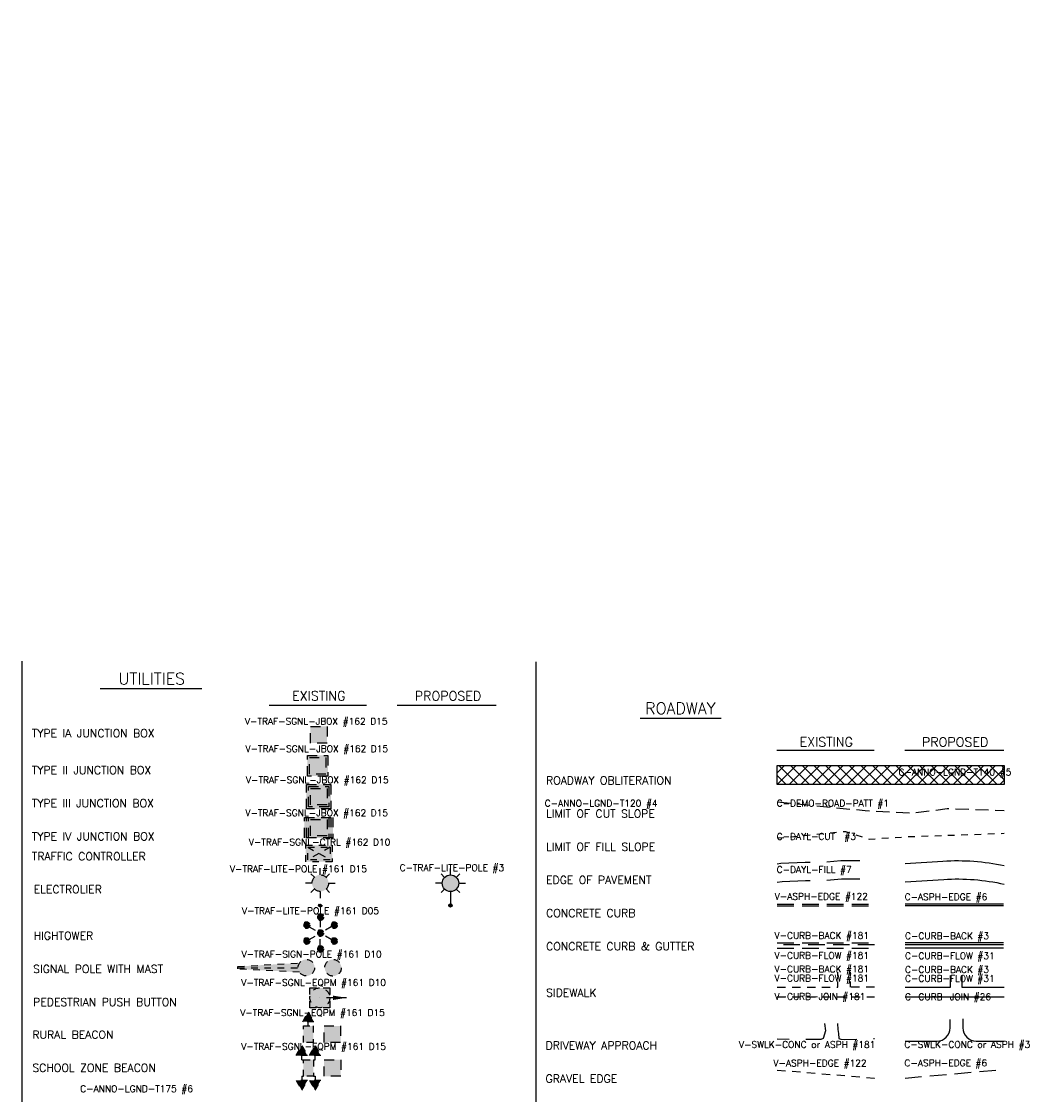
# Model space of a CAD drawing. Extents: x 429357 to 505151, y 227904 to 248592.
# Tile 256 of 256: x 503094 to 503110, y 229938 to 229955. Entities that reach past the tile are written whole.
import ezdxf
from ezdxf.enums import TextEntityAlignment as Align

# ---------------------------------------------------------------- set-up
doc = ezdxf.new("R2010")
doc.units = 0
doc.header["$MEASUREMENT"] = 0
for name, pattern in [('CUT', [0.3, 0.2, -0.1]), ('D05', [0.075, 0.05, -0.025]), ('D10', [0.15, 0.1, -0.05]), ('D15', [0.225, 0.15, -0.075]), ('D25', [0.375, 0.25, -0.125]), ('DASHED', [0.75, 0.5, -0.25]), ('FILL', [0.1, 0, -0.1]), ('HIDDEN2', [0.1875, 0.125, -0.0625])]:
    doc.linetypes.add(name, pattern=pattern)
for name, color, linetype in [('C-ASPH-EDGE', 6, 'Continuous'), ('C-CURB-BACK', 3, 'Continuous'), ('C-CURB-FLOW', 31, 'Continuous'), ('C-CURB-JOIN', 26, 'Continuous'), ('C-DAYL-CUT', 3, 'CUT'), ('C-DAYL-FILL', 7, 'FILL'), ('C-DEMO-ROAD-PATT', 1, 'Continuous'), ('C-GRVL-EDGE', 23, 'D25'), ('C-SWLK-ASPH', 3, 'Continuous'), ('C-SWLK-CONC', 3, 'Continuous'), ('C-TRAF-LITE-POLE', 2, 'Continuous'), ('V-ANNO-LGND-LWT6', 6, 'Continuous'), ('V-ANNO-LGND-T120', 4, 'Continuous'), ('V-ANNO-LGND-T140', 5, 'Continuous'), ('V-ANNO-LGND-T175', 6, 'Continuous'), ('V-ASPH-EDGE', 171, 'DASHED'), ('V-CURB-BACK', 181, 'D25'), ('V-CURB-FLOW', 181, 'D25'), ('V-CURB-JOIN', 181, 'D25'), ('V-GRVL-EDGE-LGND', 161, 'HIDDEN2'), ('V-RWAY-PROP-TEXT', 4, 'Continuous'), ('V-SWLK-ASPH', 181, 'HIDDEN2'), ('V-SWLK-CONC', 181, 'HIDDEN2'), ('V-TRAF-LITE-POLE', 162, 'D05'), ('V-TRAF-SGNL-CTRL', 162, 'D10'), ('V-TRAF-SGNL-EQPM', 162, 'D10'), ('V-TRAF-SGNL-POLE', 162, 'D10')]:
    doc.layers.add(name, color=color, linetype=linetype)
doc.layers.add('V-ANNO-LGND-LAYR-INFO', color=1, linetype='Continuous', plot=False)
doc.layers.add('V-TRAF-SGNL-JBOX', color=162, linetype='D15', plot=False)
doc.styles.add('L100', font='simplex.shx', dxfattribs={"height": 0.1})
doc.styles.add('L100-0.75', font='romansm.shx', dxfattribs={"width": 0.75, "height": 0.1})
doc.styles.add('L120', font='simplex.shx', dxfattribs={"height": 0.12})
doc.styles.add('L140', font='simplex.shx', dxfattribs={"height": 0.14})
doc.styles.add('L175', font='simplex.shx', dxfattribs={"height": 0.175})
doc.dimstyles.get("Standard").update_dxf_attribs({"dimtxt": 0.18, "dimasz": 0.18, "dimexe": 0.18, "dimexo": 0.0625, "dimgap": 0.09, "dimtad": 0, "dimtih": 1, "dimtoh": 1, "dimdec": 4, "dimzin": 0, "dimdsep": 46, "dimtxsty": 'Standard', "dimcen": 0.09, "dimadec": 0, "dimazin": 0, "dimtfac": 1, "dimtdec": 4, "dimtofl": 0, "dimtmove": 0, "dimatfit": 3, "dimfxl": 1, "dimtolj": 1, "dimtzin": 0, "dimarcsym": 0})

# ---------------------------------------------------------------- blocks, each defined once
blk = doc.blocks.new('*U62')
h = blk.add_hatch(color=155)
edge = h.paths.add_edge_path()
edge.add_arc((0, 0), 0.5, 0, 360)
blk.add_line((-4.17, 0), (-0.17, 0))
blk.add_circle((0, 0), 0.5)
blk = doc.blocks.new('LUMINARIE')
h = blk.add_hatch(color=155)
edge = h.paths.add_edge_path()
edge.add_arc((0, 0.125), 0.125, -90, 270)
for p, q in [((0, 0.25), (0, 0.35)), ((-0.125, 0.125), (-0.225, 0.125)), ((0.125, 0.125), (0.225, 0.125))]:
    blk.add_line(p, q)
at = {"ltscale": 0.8}
for p, q in [((-0.088, 0.213), (-0.141, 0.266)), ((0.088, 0.213), (0.141, 0.266)), ((-0.088, 0.037), (-0.141, -0.016)), ((0.088, 0.037), (0.141, -0.016))]:
    blk.add_line(p, q, dxfattribs=at)
blk.add_circle((0, 0.125), 0.125)
at = {"color": 2, "style": 'L100', "width": 0.85}
blk.add_attdef('##', text='', height=0.1, dxfattribs=at).set_placement((0, 0.125), align=Align.MIDDLE_CENTER)
blk = doc.blocks.new('*U127')
h = blk.add_hatch(color=155)
h.dxf.hatch_style = 1
h.paths.add_polyline_path([(-0.258, 0.12), (-0.158, 0.12, 1)])
h.paths.add_polyline_path([(-0.158, 0.12), (-0.258, 0.12, 1)])
h = blk.add_hatch(color=155)
h.dxf.hatch_style = 1
h.paths.add_polyline_path([(-0.05, 0.24), (0.05, 0.24, 1)])
h.paths.add_polyline_path([(0.05, 0.24), (-0.05, 0.24, 1)])
h = blk.add_hatch(color=155)
h.dxf.hatch_style = 1
h.paths.add_polyline_path([(0.158, 0.12), (0.258, 0.12, 1)])
h.paths.add_polyline_path([(0.258, 0.12), (0.158, 0.12, 1)])
h = blk.add_hatch(color=155)
h.dxf.hatch_style = 1
h.paths.add_polyline_path([(-0.05, 0), (0.05, 0, 1)])
h.paths.add_polyline_path([(0.05, 0), (-0.05, 0, 1)])
h = blk.add_hatch(color=155)
h.dxf.hatch_style = 1
h.paths.add_polyline_path([(-0.258, -0.12), (-0.158, -0.12, 1)])
h.paths.add_polyline_path([(-0.158, -0.12), (-0.258, -0.12, 1)])
h = blk.add_hatch(color=155)
h.dxf.hatch_style = 1
h.paths.add_polyline_path([(0.158, -0.12), (0.258, -0.12, 1)])
h.paths.add_polyline_path([(0.258, -0.12), (0.158, -0.12, 1)])
h = blk.add_hatch(color=155)
h.dxf.hatch_style = 1
h.paths.add_polyline_path([(-0.05, -0.24), (0.05, -0.24, 1)])
h.paths.add_polyline_path([(0.05, -0.24), (-0.05, -0.24, 1)])
for p, q in [((0, 0.19), (0, 0.05)), ((-0.165, 0.095), (-0.043, 0.025)), ((0.165, 0.095), (0.043, 0.025)), ((-0.165, -0.095), (-0.043, -0.025)), ((0, -0.19), (0, -0.05)), ((0.165, -0.095), (0.043, -0.025))]:
    blk.add_line(p, q)
for centre in [(-0.208, 0.12), (0, 0.24), (0.208, 0.12), (0, 0), (-0.208, -0.12), (0.208, -0.12), (0, -0.24)]:
    blk.add_circle(centre, 0.05)
at = {"color": 2, "style": 'L100', "width": 0.85}
blk.add_attdef('##', text='', height=0.1, dxfattribs=at).set_placement((0.316, 0.005), align=Align.MIDDLE_LEFT)
blk = doc.blocks.new('*U61')
h = blk.add_hatch(color=155)
h.dxf.hatch_style = 1
h.paths.add_polyline_path([(0.125, 0.125), (-0.125, 0.125), (-0.125, -0.125), (0.125, -0.125)])
blk.add_lwpolyline([(-0.125, 0.125), (0.125, 0.125), (0.125, -0.125), (-0.125, -0.125)], close=True)
at = {"color": 2, "style": 'L100', "width": 0.85}
blk.add_attdef('##', text='', height=0.1, dxfattribs=at).set_placement((0, 0), align=Align.MIDDLE_CENTER)
blk = doc.blocks.new('*U128')
for points in [[(0.085, 0.187), (-0.085, 0.187), (0, 0.335)], [(0.075, 0.125), (0.075, -0.125), (-0.075, -0.125), (-0.075, 0.125)]]:
    blk.add_hatch(color=155).paths.add_polyline_path(points)
blk.add_line((0, 0.125), (0, 0.187))
for points in [[(0, 0.335), (0.085, 0.187), (-0.085, 0.187)], [(0.075, 0.125), (0.075, -0.125), (-0.075, -0.125), (-0.075, 0.125)]]:
    blk.add_lwpolyline(points, close=True)
at = {"color": 2, "style": 'L100-0.75', "width": 0.85}
blk.add_attdef('###', text='', height=0.1, rotation=90, dxfattribs=at).set_placement((0, 0), align=Align.MIDDLE_CENTER)
blk = doc.blocks.new('*U129')
for points in [[(-0.015, 0.187), (-0.185, 0.187), (-0.1, 0.335)], [(0.185, 0.187), (0.015, 0.187), (0.1, 0.335)], [(0.075, 0.125), (0.075, -0.125), (-0.075, -0.125), (-0.075, 0.125)], [(-0.015, -0.187), (-0.185, -0.187), (-0.1, -0.335)], [(0.185, -0.187), (0.015, -0.187), (0.1, -0.335)]]:
    blk.add_hatch(color=155).paths.add_polyline_path(points)
for p, q in [((-0.1, 0.125), (-0.1, 0.187)), ((0.1, 0.125), (0.1, 0.187)), ((-0.1, 0.125), (-0.075, 0.125)), ((0.075, 0.125), (0.1, 0.125)), ((-0.1, -0.125), (-0.1, -0.187)), ((-0.1, -0.125), (-0.075, -0.125)), ((0.075, -0.125), (0.1, -0.125)), ((0.1, -0.125), (0.1, -0.187))]:
    blk.add_line(p, q)
for points in [[(-0.1, 0.335), (-0.015, 0.187), (-0.185, 0.187)], [(0.1, 0.335), (0.185, 0.187), (0.015, 0.187)], [(0.075, 0.125), (0.075, -0.125), (-0.075, -0.125), (-0.075, 0.125)], [(-0.1, -0.335), (-0.015, -0.187), (-0.185, -0.187)], [(0.1, -0.335), (0.185, -0.187), (0.015, -0.187)]]:
    blk.add_lwpolyline(points, close=True)
at = {"color": 2, "style": 'L100-0.75', "width": 0.85}
blk.add_attdef('###', text='', height=0.1, rotation=90, dxfattribs=at).set_placement((0, 0), align=Align.MIDDLE_CENTER)
blk = doc.blocks.new('*U75')
for p, q in [((0.17, 0.095), (-0.17, -0.095)), ((-0.17, 0.095), (0.17, -0.095))]:
    blk.add_line(p, q)
for points in [[(-0.2, -0.125), (-0.2, 0.125), (0.2, 0.125), (0.2, -0.125)], [(-0.17, -0.095), (-0.17, 0.095), (0.17, 0.095), (0.17, -0.095)]]:
    blk.add_lwpolyline(points, close=True)
at = {"color": 155}
blk.add_solid([(-0.2, -0.125), (-0.2, 0.125), (0.2, -0.125), (0.2, 0.125)], dxfattribs=at)
blk = doc.blocks.new('V-TRAFFIC CONTROLLER')
at = {"layer": 'V-TRAF-SGNL-CTRL'}
blk.add_blockref('*U75', (0, 0), dxfattribs=at)
blk = doc.blocks.new('V-TYPE 1A JUNCTION BOX')
at = {"layer": 'V-TRAF-SGNL-JBOX'}
blk.add_blockref('*U61', (0, 0), dxfattribs=at)
blk = doc.blocks.new('*U77')
h = blk.add_hatch(color=155)
h.dxf.hatch_style = 1
h.paths.add_polyline_path([(0.155, 0.155), (-0.155, 0.155), (-0.155, -0.155), (0.155, -0.155)])
for points in [[(-0.155, 0.155), (0.155, 0.155), (0.155, -0.155), (-0.155, -0.155)], [(-0.125, 0.125), (0.125, 0.125), (0.125, -0.125), (-0.125, -0.125)]]:
    blk.add_lwpolyline(points, close=True)
at = {"color": 2, "style": 'L100', "width": 0.85}
blk.add_attdef('##', text='', height=0.1, dxfattribs=at).set_placement((0, 0), align=Align.MIDDLE_CENTER)
blk = doc.blocks.new('V-TYPE II JUNCTION BOX')
at = {"layer": 'V-TRAF-SGNL-JBOX'}
blk.add_blockref('*U77', (0, 0), dxfattribs=at)
blk = doc.blocks.new('*U78')
h = blk.add_hatch(color=155)
h.dxf.hatch_style = 1
h.paths.add_polyline_path([(0.185, 0.185), (-0.185, 0.185), (-0.185, -0.185), (0.185, -0.185)])
for points in [[(-0.185, 0.185), (0.185, 0.185), (0.185, -0.185), (-0.185, -0.185)], [(-0.155, 0.155), (0.155, 0.155), (0.155, -0.155), (-0.155, -0.155)], [(-0.125, 0.125), (0.125, 0.125), (0.125, -0.125), (-0.125, -0.125)]]:
    blk.add_lwpolyline(points, close=True)
at = {"color": 2, "style": 'L100', "width": 0.85}
blk.add_attdef('##', text='', height=0.1, dxfattribs=at).set_placement((0, 0), align=Align.MIDDLE_CENTER)
blk = doc.blocks.new('V-TYPE III JUNCTION BOX')
at = {"layer": 'V-TRAF-SGNL-JBOX'}
blk.add_blockref('*U78', (0, 0), dxfattribs=at)
blk = doc.blocks.new('*U134')
h = blk.add_hatch(color=155)
h.dxf.hatch_style = 1
h.paths.add_polyline_path([(0.215, 0.155), (-0.215, 0.155), (-0.215, -0.155), (0.215, -0.155)])
for points in [[(-0.215, 0.155), (0.215, 0.155), (0.215, -0.155), (-0.215, -0.155)], [(-0.125, 0.125), (0.125, 0.125), (0.125, -0.125), (-0.125, -0.125)]]:
    blk.add_lwpolyline(points, close=True)
for points in [[(-0.185, -0.155), (-0.185, 0.155)], [(-0.155, -0.155), (-0.155, 0.155)], [(0.155, 0.155), (0.155, -0.155)], [(0.185, 0.155), (0.185, -0.155)]]:
    blk.add_lwpolyline(points)
at = {"color": 2, "style": 'L100', "width": 0.85}
blk.add_attdef('##', text='', height=0.1, dxfattribs=at).set_placement((0, 0), align=Align.MIDDLE_CENTER)
blk = doc.blocks.new('V-TYPE IV JUNCTION BOX')
at = {"layer": 'V-TRAF-SGNL-JBOX'}
blk.add_blockref('*U134', (0, 0), dxfattribs=at)
blk = doc.blocks.new('*U76')
h = blk.add_hatch(color=155)
edge = h.paths.add_edge_path()
edge.add_arc((0, 0), 2.5, 0, 360)
blk.add_circle((0, 0), 2.5)
at = {"color": 2, "style": 'L100', "width": 0.85}
blk.add_attdef('##', text='', height=2, dxfattribs=at).set_placement((0, 0), align=Align.MIDDLE_CENTER)
blk = doc.blocks.new('V-SIGNAL POLE')
at = {"layer": 'V-TRAF-SGNL-POLE', "color": 155, "xscale": 0.05, "yscale": 0.05, "zscale": 0.05}
blk.add_blockref('*U76', (0, 0), dxfattribs=at)
blk = doc.blocks.new('*U63')
h = blk.add_hatch(color=155)
h.dxf.hatch_style = 1
h.paths.add_polyline_path([(-0.104, -0.07, -0.304433), (-0.104, 0.07), (-1.033, 0.019), (-1.033, -0.019)])
h = blk.add_hatch(color=155)
edge = h.paths.add_edge_path()
edge.add_arc((0, 0), 0.125, 0, 360)
at = {"color": 141}
blk.add_line((-1.033, 0), (-0.125, 0), dxfattribs=at)
blk.add_lwpolyline([(-0.104, -0.07), (-1.033, -0.019), (-1.033, 0.019), (-0.104, 0.07)])
blk.add_circle((0, 0), 0.125)
blk = doc.blocks.new('V-SIGNAL POLE MASTARM')
at = {"layer": 'V-TRAF-SGNL-POLE', "color": 155}
blk.add_blockref('*U63', (0, 0), dxfattribs=at)
blk = doc.blocks.new('PEDESTRIAN BUTTON')
blk.add_hatch(color=155).paths.add_polyline_path([(-3, 3), (3, 3), (3, -3), (-3, -3)])
blk.add_lwpolyline([(-3, 3), (3, 3), (3, -3), (-3, -3)], close=True)
blk.add_circle((0, 0), 3)
at = {"color": 2, "style": 'L100', "width": 0.85}
blk.add_attdef('##', text='', height=2, dxfattribs=at).set_placement((0, 0), align=Align.MIDDLE_CENTER)
blk.add_leader([(0, -8), (0, 0)], dimstyle='Standard', override={"dimscale": 1, "dimasz": 4, "dimgap": 0.09, "dimtad": 0})

msp = doc.modelspace()

# ---------------------------------------------------------------- hatches: boundary and pattern name
at = {"layer": 'C-DEMO-ROAD-PATT'}
h = msp.add_hatch(dxfattribs=at)
h.set_pattern_fill('ANSI37', color=256, style=0)
h.set_pattern_definition([(45, (503091.77565, 229922.38022), (-0.0883884, 0.0883884), []), (135, (503091.77565, 229922.38022), (-0.0883884, -0.0883884), [])])
h.paths.add_polyline_path([(503105.851, 229942.997), (503105.851, 229943.284), (503109.274, 229943.284), (503109.274, 229942.997)])

# ---------------------------------------------------------------- linework, layer by layer
at = {"layer": 'C-ASPH-EDGE', "flags": 128}
for points in [[(503107.78, 229941.807), (503108.351, 229941.842, -0.066462), (503109.274, 229941.775, -2.749726)], [(503107.78, 229941.531), (503108.363, 229941.566, -0.069549), (503109.274, 229941.494, -0.069432)]]:
    msp.add_lwpolyline(points, format="xyb", dxfattribs=at)
at = {"layer": 'C-ASPH-EDGE'}
for points in [[(503108.652, 229939.464), (503108.652, 229939.326, 0.414214), (503108.852, 229939.126), (503109.27, 229939.126)], [(503107.78, 229939.126), (503108.26, 229939.126, 0.414214), (503108.46, 229939.326), (503108.46, 229939.454)]]:
    msp.add_lwpolyline(points, format="xyb", dxfattribs=at)
at = {"layer": 'C-CURB-BACK'}
for p, q in [((503109.263, 229941.194), (503107.78, 229941.194)), ((503109.263, 229940.607), (503107.78, 229940.607))]:
    msp.add_line(p, q, dxfattribs=at)
at = {"layer": 'C-CURB-FLOW'}
for p, q in [((503109.263, 229941.165), (503107.78, 229941.165)), ((503109.263, 229940.578), (503107.78, 229940.578))]:
    msp.add_line(p, q, dxfattribs=at)
at = {"layer": 'C-CURB-JOIN'}
msp.add_line((503109.263, 229940.529), (503107.78, 229940.529), dxfattribs=at)
at = {"layer": 'C-DAYL-CUT', "flags": 128}
msp.add_lwpolyline([(503105.851, 229942.734), (503107.178, 229942.604), (503107.873, 229942.565), (503108.412, 229942.633), (503109.274, 229942.604)], dxfattribs=at)
at = {"layer": 'C-DAYL-FILL', "flags": 128}
msp.add_lwpolyline([(503105.851, 229942.19), (503106.883, 229942.289), (503107.245, 229942.173), (503107.825, 229942.211), (503109.274, 229942.26)], dxfattribs=at)
at = {"layer": 'C-DEMO-ROAD-PATT'}
msp.add_lwpolyline([(503105.851, 229942.997), (503105.851, 229943.284), (503109.274, 229943.284), (503109.274, 229942.997)], close=True, dxfattribs=at)
at = {"layer": 'C-GRVL-EDGE'}
msp.add_lwpolyline([(503107.78, 229938.569), (503109.271, 229938.7)], dxfattribs=at)
at = {"layer": 'C-SWLK-ASPH'}
for points in [[(503107.78, 229939.94), (503108.462, 229939.94), (503108.462, 229940.115)], [(503108.637, 229940.115), (503108.637, 229939.94), (503109.274, 229939.94)]]:
    msp.add_lwpolyline(points, dxfattribs=at)
at = {"layer": 'C-SWLK-CONC'}
msp.add_line((503107.78, 229939.797), (503109.274, 229939.797), dxfattribs=at)
at = {"layer": 'V-ANNO-LGND-LWT6'}
for p, q in [((503094.458, 229944.854), (503094.458, 229923.854)), ((503102.208, 229944.846), (503102.208, 229923.854))]:
    msp.add_line(p, q, dxfattribs=at)
at = {"layer": 'V-ANNO-LGND-T140'}
for p, q in [((503095.639, 229944.442), (503097.174, 229944.442)), ((503098.187, 229944.192), (503099.657, 229944.192)), ((503100.119, 229944.192), (503101.613, 229944.192)), ((503103.785, 229943.997), (503105.003, 229943.997)), ((503105.846, 229943.512), (503107.313, 229943.512)), ((503107.775, 229943.512), (503109.268, 229943.512))]:
    msp.add_line(p, q, dxfattribs=at)
at = {"layer": 'V-ASPH-EDGE', "flags": 128}
for points in [[(503105.851, 229941.802), (503105.906, 229941.81), (503106.273, 229941.825), (503106.565, 229941.825), (503106.808, 229941.851), (503107.295, 229941.851), (503107.318, 229941.852)], [(503105.851, 229941.525), (503105.923, 229941.534), (503106.277, 229941.549), (503106.575, 229941.549), (503106.818, 229941.575), (503107.299, 229941.575), (503107.318, 229941.576)], [(503106.566, 229939.393), (503106.578, 229939.281), (503106.546, 229939.165), (503106.511, 229939.151), (503106.328, 229939.152), (503105.851, 229939.154)], [(503106.761, 229939.392), (503106.766, 229939.304), (503106.773, 229939.243), (503106.782, 229939.168), (503106.809, 229939.155), (503106.871, 229939.149), (503107.318, 229939.167)]]:
    msp.add_lwpolyline(points, dxfattribs=at)
at = {"layer": 'V-CURB-BACK'}
for p, q in [((503105.851, 229941.194), (503107.318, 229941.194)), ((503105.851, 229940.607), (503107.318, 229940.607))]:
    msp.add_line(p, q, dxfattribs=at)
at = {"layer": 'V-CURB-FLOW'}
for p, q in [((503105.851, 229941.165), (503107.318, 229941.165)), ((503107.318, 229940.578), (503105.851, 229940.578))]:
    msp.add_line(p, q, dxfattribs=at)
at = {"layer": 'V-CURB-JOIN'}
msp.add_line((503105.851, 229940.529), (503107.318, 229940.529), dxfattribs=at)
at = {"layer": 'V-GRVL-EDGE-LGND'}
msp.add_lwpolyline([(503105.851, 229938.691), (503107.315, 229938.569), (503107.318, 229938.569)], dxfattribs=at)
at = {"layer": 'V-RWAY-PROP-TEXT'}
msp.add_circle((503125.985, 229928.904), 2024.71, dxfattribs=at)
at = {"layer": 'V-SWLK-ASPH'}
for p, q in [((503106.767, 229940.11), (503106.767, 229940.164)), ((503106.956, 229940.11), (503106.956, 229940.171)), ((503106.767, 229939.94), (503106.767, 229940.028)), ((503106.956, 229939.94), (503106.956, 229940.028)), ((503105.851, 229939.94), (503106.767, 229939.94)), ((503107.318, 229939.94), (503106.956, 229939.94))]:
    msp.add_line(p, q, dxfattribs=at)
at = {"layer": 'V-SWLK-CONC'}
msp.add_lwpolyline([(503105.851, 229939.797), (503107.318, 229939.797)], dxfattribs=at)

# ---------------------------------------------------------------- block references
at = {"layer": 'C-TRAF-LITE-POLE'}
msp.add_blockref('LUMINARIE', (503100.922, 229941.382), dxfattribs=at)
at = {"layer": 'C-TRAF-LITE-POLE', "xscale": 0.05, "yscale": 0.05, "zscale": 0.05, "rotation": 270}
msp.add_blockref('*U62', (503100.922, 229941.174), dxfattribs=at)
at = {"layer": 'V-TRAF-LITE-POLE'}
for name, p in [('LUMINARIE', (503098.959, 229941.384)), ('*U127', (503098.958, 229940.756))]:
    msp.add_blockref(name, p, dxfattribs=at)
at = {"layer": 'V-TRAF-LITE-POLE', "xscale": 0.05, "yscale": 0.05, "zscale": 0.05, "rotation": 270}
msp.add_blockref('*U62', (503098.959, 229941.175), dxfattribs=at)
at = {"layer": 'V-TRAF-SGNL-CTRL'}
msp.add_blockref('V-TRAFFIC CONTROLLER', (503098.939, 229941.956), dxfattribs=at)
at = {"layer": 'V-TRAF-SGNL-EQPM', "xscale": 0.05, "yscale": 0.05, "zscale": 0.05, "rotation": 90}
msp.add_blockref('PEDESTRIAN BUTTON', (503098.952, 229939.78), dxfattribs=at)
at = {"layer": 'V-TRAF-SGNL-EQPM'}
for name, p in [('*U128', (503098.778, 229939.232)), ('*U129', (503098.78, 229938.721))]:
    msp.add_blockref(name, p, dxfattribs=at)
at = {"layer": 'V-TRAF-SGNL-JBOX'}
for name, p in [('V-TYPE 1A JUNCTION BOX', (503098.935, 229943.746)), ('V-TYPE II JUNCTION BOX', (503098.919, 229943.279)), ('V-TYPE III JUNCTION BOX', (503098.935, 229942.813)), ('V-TYPE IV JUNCTION BOX', (503098.935, 229942.346))]:
    msp.add_blockref(name, p, dxfattribs=at)
at = {"layer": 'V-TRAF-SGNL-JBOX', "rotation": 90}
for p in [(503099.14, 229939.232), (503099.142, 229938.721)]:
    msp.add_blockref('*U61', p, dxfattribs=at)
at = {"layer": 'V-TRAF-SGNL-POLE'}
for name, p in [('V-SIGNAL POLE MASTARM', (503098.748, 229940.234)), ('V-SIGNAL POLE', (503099.151, 229940.233))]:
    msp.add_blockref(name, p, dxfattribs=at)

# ---------------------------------------------------------------- texts
at = {"layer": 'V-ANNO-LGND-LAYR-INFO', "style": 'L100'}
for s, p in [('V-TRAF-SGNL-JBOX #162 D15', (503099.973, 229943.949)), ('V-TRAF-SGNL-JBOX #162 D15', (503099.982, 229943.536)), ('V-TRAF-SGNL-JBOX #162 D15', (503099.989, 229943.065)), ('V-TRAF-SGNL-JBOX #162 D15', (503099.981, 229942.568)), ('V-TRAF-SGNL-CTRL #162 D10', (503100.015, 229942.127))]:
    msp.add_text(s, height=0.1, dxfattribs=at).set_placement(p, align=Align.MIDDLE_RIGHT)
for s, p in [('C-ANNO-LGND-T140 #5', (503107.68, 229943.134)), ('C-ANNO-LGND-T120 #4', (503102.344, 229942.663)), ('C-DEMO-ROAD-PATT #1', (503105.843, 229942.663)), ('C-DAYL-CUT  #3', (503105.843, 229942.163)), ('V-TRAF-LITE-POLE #161 D15', (503097.596, 229941.673)), ('C-TRAF-LITE-POLE #3', (503100.155, 229941.692)), ('C-DAYL-FILL #7', (503105.843, 229941.663)), ('V-ASPH-EDGE #122', (503105.813, 229941.259)), ('C-ASPH-EDGE #6', (503107.772, 229941.252)), ('V-TRAF-LITE-POLE #161 D05', (503097.778, 229941.043)), ('V-CURB-BACK #181', (503105.809, 229940.669)), ('C-CURB-BACK #3', (503107.778, 229940.663)), ('V-TRAF-SIGN-POLE #161 D10', (503097.771, 229940.388)), ('V-CURB-FLOW #181', (503105.809, 229940.369)), ('C-CURB-FLOW #31', (503107.778, 229940.363)), ('V-CURB-BACK #181', (503105.809, 229940.164)), ('V-CURB-FLOW #181', (503105.809, 229940.026)), ('C-CURB-BACK #3', (503107.778, 229940.155)), ('C-CURB-FLOW #31', (503107.778, 229940.021)), ('V-TRAF-SGNL-EQPM #161 D10', (503097.768, 229939.959)), ('V-CURB-JOIN #181', (503105.809, 229939.75)), ('C-CURB-JOIN #26', (503107.778, 229939.746)), ('V-TRAF-SGNL-EQPM #161 D15', (503097.751, 229939.506)), ('V-TRAF-SGNL-EQPM #161 D15', (503097.767, 229938.996)), ('V-SWLK-CONC or ASPH #181', (503105.274, 229939.024)), ('C-SWLK-CONC or ASPH #3', (503107.768, 229939.026)), ('V-ASPH-EDGE #122', (503105.793, 229938.746)), ('C-ASPH-EDGE #6', (503107.77, 229938.747)), ('C-ANNO-LGND-T175 #6', (503095.337, 229938.359))]:
    msp.add_text(s, height=0.1, dxfattribs=at).set_placement(p)
at = {"layer": 'V-ANNO-LGND-T120', "style": 'L120'}
for s, p in [('TYPE IA JUNCTION BOX', (503094.608, 229943.709)), ('TYPE II JUNCTION BOX', (503094.608, 229943.154)), ('ROADWAY OBLITERATION', (503102.364, 229942.997)), ('TYPE III JUNCTION BOX', (503094.608, 229942.654)), ('LIMIT OF CUT SLOPE', (503102.364, 229942.497)), ('TYPE IV JUNCTION BOX', (503094.608, 229942.154)), ('LIMIT OF FILL SLOPE', (503102.364, 229941.997)), ('TRAFFIC CONTROLLER', (503094.608, 229941.854)), ('EDGE OF PAVEMENT', (503102.364, 229941.497)), ('ELECTROLIER', (503094.635, 229941.356)), ('CONCRETE CURB', (503102.365, 229940.997)), ('HIGHTOWER', (503094.635, 229940.656)), ('CONCRETE CURB & GUTTER', (503102.365, 229940.497)), ('SIGNAL POLE WITH MAST', (503094.628, 229940.155)), ('SIDEWALK', (503102.365, 229939.797)), ('PEDESTRIAN PUSH BUTTON', (503094.628, 229939.655)), ('RURAL BEACON', (503094.616, 229939.164)), ('DRIVEWAY APPROACH', (503102.357, 229939.001)), ('SCHOOL ZONE BEACON', (503094.616, 229938.664)), ('GRAVEL EDGE', (503102.357, 229938.501))]:
    msp.add_text(s, height=0.12, dxfattribs=at).set_placement(p)
at = {"layer": 'V-ANNO-LGND-T140', "style": 'L140'}
for s, p in [('EXISTING', (503098.937, 229944.263)), ('PROPOSED', (503100.885, 229944.262)), ('EXISTING', (503106.59, 229943.568)), ('PROPOSED', (503108.534, 229943.567))]:
    msp.add_text(s, height=0.14, dxfattribs=at).set_placement(p, align=Align.CENTER)
at = {"layer": 'V-ANNO-LGND-T175', "style": 'L175'}
for s, p in [('UTILITIES', (503096.417, 229944.504)), ('ROADWAY', (503104.391, 229944.057))]:
    msp.add_text(s, height=0.175, dxfattribs=at).set_placement(p, align=Align.CENTER)

doc.saveas('drawing.dxf')
